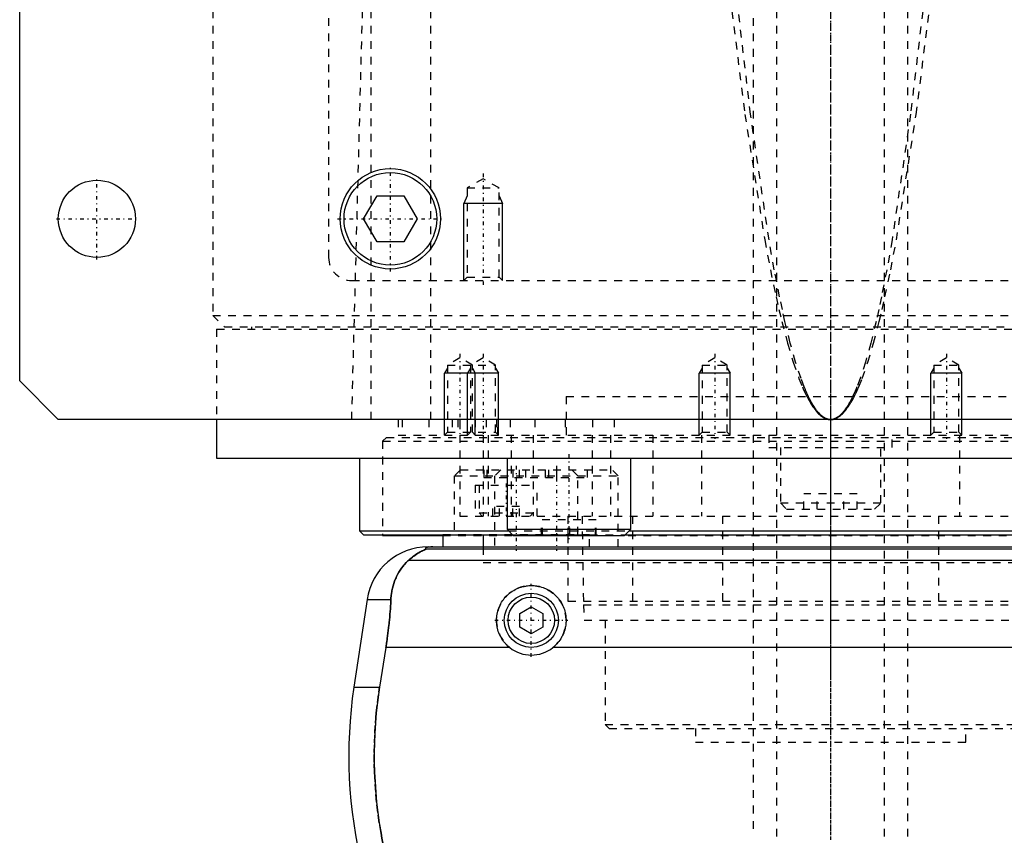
# Model space of a CAD drawing. Extents: x -105 to 105, y -97 to 359.
# Tile 3 of 9: x -105 to 23, y -37 to 68. Entities that reach past the tile are written whole.
import ezdxf

# ---------------------------------------------------------------- set-up
doc = ezdxf.new("R2010")
doc.units = 0
doc.linetypes.add('CENTER', pattern=[1.5, 0.45, -0.5, 0.05, -0.5])
doc.linetypes.add('DASHED', pattern=[2, 1, -1])
for name, color, linetype in [('AM_0', 7, 'CONTINUOUS'), ('AM_10', 7, 'CONTINUOUS'), ('AM_3', 7, 'DASHED'), ('AM_7', 7, 'CENTER')]:
    doc.layers.add(name, color=color, linetype=linetype)

msp = doc.modelspace()

# ---------------------------------------------------------------- linework, layer by layer
at = {"layer": 'AM_0', "color": 7, "linetype": 'CONTINUOUS'}
for p, q in [((-105, 21.5), (-105, 311.5)), ((-60.46, 42.5), (-58.73, 45.5)), ((-58.73, 45.5), (-55.27, 45.5)), ((-55.27, 45.5), (-53.54, 42.5)), ((-58.73, 39.5), (-60.46, 42.5)), ((-53.54, 42.5), (-55.27, 39.5)), ((-55.27, 39.5), (-58.73, 39.5)), ((-100, 16.5), (-105, 21.5)), ((100, 16.5), (-100, 16.5)), ((-79.5, 16.5), (-79.5, 11.5)), ((-79.5, 11.5), (79.5, 11.5)), ((-61, 11.5), (-61, 2.08)), ((-41.88, 11.5), (-41.88, 2.3)), ((-25.88, 2.3), (-25.88, 11.5)), ((-61, 2.08), (-60.5, 1.58)), ((-61, 2.08), (-41.66, 2.08)), ((-60.5, 1.58), (-41.16, 1.58)), ((-58, 1.58), (-58, 1.5)), ((-58, 1.5), (-50.22, 1.5)), ((-50.22, 1.58), (-50.22, 0)), ((-45, 1.58), (-45, 0)), ((-41.88, 2.3), (-41.08, 1.5)), ((-41.88, 2.3), (-25.88, 2.3)), ((-41.08, 1.5), (-26.68, 1.5)), ((-26.68, 1.5), (-25.88, 2.3)), ((-26.6, 1.58), (26.6, 1.58)), ((-26.1, 2.08), (26.1, 2.08)), ((-52.11, 0), (52.11, 0)), ((-52.38, -0.25), (52.38, -0.25)), ((-54.6, -1.69), (54.6, -1.69)), ((-60.02, -6.81), (-61.72, -18.16)), ((-60.02, -6.81), (-56.93, -6.81)), ((-40.25, -8.63), (-38.75, -7.77)), ((-40.25, -10.37), (-40.25, -8.63)), ((-38.75, -7.77), (-37.25, -8.63)), ((-37.25, -8.63), (-37.25, -10.37)), ((-38.75, -11.23), (-40.25, -10.37)), ((-37.25, -10.37), (-38.75, -11.23)), ((-57.58, -13.03), (-58.39, -18.16)), ((-41.54, -13.03), (-57.58, -13.03)), ((35.96, -13.03), (-35.96, -13.03)), ((-61.72, -18.16), (-58.39, -18.16))]:
    msp.add_line(p, q, dxfattribs=at)
for points in [[(-51.49, 0, 0), (-51.5, 0, 0), (-51.51, 0, 0), (-51.52, 0, 0), (-51.52, 0, 0), (-51.53, 0, 0), (-51.53, 0, 0), (-51.54, 0, 0), (-51.55, 0, 0), (-51.56, 0, 0), (-51.57, 0, 0), (-51.57, 0, 0), (-51.58, 0, 0), (-51.59, 0, 0), (-51.6, 0, 0), (-51.6, 0, 0), (-51.61, 0, 0), (-51.62, 0, 0), (-51.63, 0, 0), (-51.63, 0, 0), (-51.64, 0, 0), (-51.65, 0, 0), (-51.65, 0, 0), (-51.66, 0, 0), (-51.67, 0, 0), (-51.67, 0, 0), (-51.68, 0, 0), (-51.68, 0, 0), (-51.69, 0, 0), (-51.7, 0, 0), (-51.7, 0, 0), (-51.71, 0, 0), (-51.72, 0, 0), (-51.72, 0, 0), (-51.73, 0, 0), (-51.73, 0, 0), (-51.74, 0, 0), (-51.75, 0, 0), (-51.76, 0, 0), (-51.76, -0.01, 0), (-51.77, -0.01, 0), (-51.77, -0.01, 0), (-51.78, -0.01, 0), (-51.78, -0.01, 0), (-51.79, -0.01, 0), (-51.8, -0.01, 0), (-51.8, -0.01, 0), (-51.81, -0.01, 0), (-51.81, -0.01, 0), (-51.82, -0.01, 0), (-51.82, -0.01, 0), (-51.84, -0.01, 0), (-51.87, -0.01, 0), (-51.89, -0.01, 0), (-51.91, -0.01, 0), (-51.93, -0.01, 0), (-51.96, -0.02, 0), (-51.99, -0.02, 0), (-52.01, -0.02, 0), (-52.04, -0.02, 0), (-52.05, -0.03, 0), (-52.06, -0.03, 0), (-52.08, -0.03, 0), (-52.1, -0.03, 0), (-52.1, -0.03, 0), (-52.11, -0.03, 0), (-52.13, -0.04, 0), (-52.15, -0.04, 0), (-52.15, -0.04, 0), (-52.16, -0.04, 0), (-52.17, -0.04, 0), (-52.19, -0.04, 0), (-52.23, -0.05, 0), (-52.3, -0.07, 0), (-52.35, -0.08, 0), (-52.39, -0.1, 0), (-52.41, -0.11, 0), (-52.42, -0.12, 0), (-52.43, -0.13, 0), (-52.45, -0.14, 0), (-52.45, -0.16, 0), (-52.45, -0.17, 0), (-52.45, -0.19, 0), (-52.44, -0.2, 0), (-52.44, -0.21, 0), (-52.43, -0.22, 0), (-52.41, -0.23, 0), (-52.39, -0.25, 0), (-52.38, -0.25, 0)], [(-52.38, -0.25, 0), (-52.38, -0.25, 0), (-52.38, -0.26, 0), (-52.38, -0.26, 0), (-52.38, -0.26, 0), (-52.38, -0.26, 0), (-52.38, -0.26, 0), (-52.38, -0.27, 0), (-52.38, -0.27, 0), (-52.38, -0.27, 0), (-52.39, -0.27, 0), (-52.39, -0.28, 0), (-52.39, -0.28, 0), (-52.4, -0.28, 0), (-52.41, -0.28, 0), (-52.41, -0.29, 0), (-52.42, -0.29, 0), (-52.43, -0.3, 0), (-52.43, -0.3, 0), (-52.44, -0.3, 0), (-52.45, -0.31, 0), (-52.46, -0.31, 0), (-52.46, -0.31, 0), (-52.47, -0.32, 0), (-52.48, -0.32, 0), (-52.49, -0.33, 0), (-52.5, -0.33, 0), (-52.5, -0.33, 0), (-52.51, -0.34, 0), (-52.53, -0.34, 0), (-52.54, -0.35, 0), (-52.55, -0.35, 0), (-52.57, -0.36, 0), (-52.57, -0.36, 0), (-52.58, -0.37, 0), (-52.6, -0.37, 0), (-52.61, -0.38, 0), (-52.66, -0.4, 0), (-52.76, -0.45, 0), (-52.88, -0.51, 0), (-53, -0.57, 0), (-53.06, -0.6, 0), (-53.13, -0.64, 0), (-53.27, -0.72, 0), (-53.43, -0.81, 0), (-53.59, -0.91, 0), (-53.76, -1.02, 0), (-53.94, -1.15, 0), (-54.03, -1.21, 0), (-54.12, -1.29, 0), (-54.31, -1.44, 0), (-54.5, -1.6, 0), (-54.6, -1.69, 0)], [(-54.6, -1.69, 0), (-54.72, -1.8, 0), (-54.94, -2.02, 0), (-55.16, -2.25, 0), (-55.26, -2.37, 0), (-55.36, -2.49, 0), (-55.55, -2.74, 0), (-55.73, -3, 0), (-55.9, -3.27, 0), (-56.06, -3.55, 0), (-56.2, -3.83, 0), (-56.27, -3.98, 0), (-56.33, -4.12, 0), (-56.45, -4.42, 0), (-56.55, -4.72, 0), (-56.65, -5.03, 0), (-56.73, -5.34, 0), (-56.8, -5.66, 0), (-56.82, -5.83, 0), (-56.85, -5.99, 0), (-56.89, -6.32, 0), (-56.92, -6.65, 0), (-56.93, -6.81, 0)], [(-41.54, -13.03, 0), (-41.62, -12.97, 0), (-41.77, -12.83, 0), (-41.92, -12.69, 0), (-41.99, -12.62, 0), (-42.06, -12.55, 0), (-42.2, -12.39, 0), (-42.33, -12.23, 0), (-42.45, -12.06, 0), (-42.57, -11.89, 0), (-42.67, -11.7, 0), (-42.72, -11.61, 0), (-42.77, -11.52, 0), (-42.86, -11.32, 0), (-42.95, -11.13, 0), (-43.02, -10.93, 0), (-43.08, -10.73, 0), (-43.13, -10.52, 0), (-43.15, -10.42, 0), (-43.18, -10.32, 0), (-43.21, -10.11, 0), (-43.23, -9.91, 0), (-43.24, -9.81, 0), (-43.25, -9.71, 0), (-43.25, -9.51, 0), (-43.25, -9.31, 0), (-43.24, -9.21, 0), (-43.23, -9.11, 0), (-43.21, -8.91, 0), (-43.18, -8.7, 0), (-43.14, -8.5, 0), (-43.09, -8.3, 0), (-43.03, -8.1, 0), (-42.99, -8.01, 0), (-42.96, -7.91, 0), (-42.88, -7.72, 0), (-42.8, -7.53, 0), (-42.7, -7.34, 0), (-42.6, -7.17, 0), (-42.49, -6.99, 0), (-42.43, -6.91, 0), (-42.37, -6.83, 0), (-42.25, -6.67, 0), (-42.12, -6.52, 0), (-41.98, -6.37, 0), (-41.84, -6.23, 0), (-41.7, -6.1, 0), (-41.62, -6.03, 0), (-41.54, -5.97, 0), (-41.38, -5.85, 0), (-41.21, -5.73, 0), (-41.03, -5.62, 0), (-40.85, -5.52, 0), (-40.67, -5.43, 0), (-40.57, -5.38, 0), (-40.47, -5.34, 0), (-40.28, -5.27, 0), (-40.08, -5.2, 0), (-39.87, -5.14, 0), (-39.67, -5.1, 0), (-39.46, -5.06, 0), (-39.36, -5.04, 0), (-39.26, -5.03, 0), (-39.05, -5.01, 0), (-38.85, -5, 0), (-38.75, -5, 0), (-38.65, -5, 0), (-38.45, -5.01, 0), (-38.24, -5.03, 0), (-38.14, -5.04, 0), (-38.04, -5.06, 0), (-37.83, -5.1, 0), (-37.63, -5.14, 0), (-37.42, -5.2, 0), (-37.22, -5.27, 0), (-37.03, -5.34, 0), (-36.93, -5.38, 0), (-36.83, -5.43, 0), (-36.65, -5.52, 0), (-36.47, -5.62, 0), (-36.29, -5.73, 0), (-36.12, -5.85, 0), (-35.96, -5.97, 0), (-35.88, -6.03, 0), (-35.8, -6.1, 0), (-35.66, -6.23, 0), (-35.52, -6.37, 0), (-35.38, -6.52, 0), (-35.25, -6.67, 0), (-35.13, -6.83, 0), (-35.07, -6.91, 0), (-35.01, -6.99, 0), (-34.9, -7.17, 0), (-34.8, -7.34, 0), (-34.7, -7.53, 0), (-34.62, -7.72, 0), (-34.54, -7.91, 0), (-34.51, -8.01, 0), (-34.47, -8.1, 0), (-34.41, -8.3, 0), (-34.36, -8.5, 0), (-34.32, -8.7, 0), (-34.29, -8.91, 0), (-34.27, -9.11, 0), (-34.26, -9.21, 0), (-34.25, -9.31, 0), (-34.25, -9.51, 0), (-34.25, -9.71, 0), (-34.26, -9.81, 0), (-34.27, -9.91, 0), (-34.29, -10.11, 0), (-34.32, -10.32, 0), (-34.35, -10.42, 0), (-34.37, -10.52, 0), (-34.42, -10.73, 0), (-34.48, -10.93, 0), (-34.55, -11.13, 0), (-34.64, -11.32, 0), (-34.73, -11.52, 0), (-34.78, -11.61, 0), (-34.83, -11.7, 0), (-34.93, -11.89, 0), (-35.05, -12.06, 0), (-35.17, -12.23, 0), (-35.3, -12.39, 0), (-35.44, -12.55, 0), (-35.51, -12.62, 0), (-35.58, -12.69, 0), (-35.73, -12.83, 0), (-35.88, -12.97, 0), (-35.96, -13.03, 0)], [(-56.93, -6.81, 0), (-56.94, -6.99, 0), (-56.96, -7.33, 0), (-56.98, -7.68, 0), (-56.99, -7.85, 0), (-57, -8.03, 0), (-57.03, -8.37, 0), (-57.06, -8.72, 0), (-57.09, -9.07, 0), (-57.12, -9.42, 0), (-57.15, -9.77, 0), (-57.17, -9.94, 0), (-57.19, -10.12, 0), (-57.23, -10.46, 0), (-57.27, -10.81, 0), (-57.31, -11.15, 0), (-57.36, -11.5, 0), (-57.4, -11.84, 0), (-57.43, -12.01, 0), (-57.45, -12.18, 0), (-57.5, -12.52, 0), (-57.55, -12.86, 0), (-57.58, -13.03, 0)], [(-58.39, -18.16, 0), (-58.5, -18.82, 0), (-58.67, -20.16, 0), (-58.82, -21.48, 0), (-58.88, -22.14, 0), (-58.94, -22.8, 0), (-59.02, -24.1, 0), (-59.07, -25.38, 0), (-59.09, -26.64, 0), (-59.09, -27.88, 0), (-59.06, -29.15, 0), (-59.03, -29.79, 0), (-58.99, -30.44, 0), (-58.9, -31.75, 0), (-58.78, -33.07, 0), (-58.62, -34.4, 0), (-58.43, -35.73, 0), (-58.21, -37.05, 0), (-58.09, -37.72, 0), (-57.96, -38.38, 0), (-57.68, -39.69, 0), (-57.37, -40.98, 0), (-57.2, -41.62, 0)]]:
    msp.add_polyline3d(points, dxfattribs=at)
for centre, radius in [((-57, 42.5), 6.5), ((-57, 42.5), 6), ((-95, 42.5), 5), ((-38.75, -9.5), 3.5), ((-38.75, -9.5), 3)]:
    msp.add_circle(centre, radius, dxfattribs=at)
for centre, radius, start, end in [((-52.11, -8), 8, 90, 171.467), ((-38.75, -9.5), 4.5, 231.7104, 308.2896), ((-2.39, -27.06), 60, 171.467, 194.0378)]:
    msp.add_arc(centre, radius, start, end, dxfattribs=at)
at = {"layer": 'AM_10', "color": 7, "linetype": 'CONTINUOUS'}
for p, q in [((-47.07, 45.5), (-47.5, 44.5)), ((-42.93, 45.5), (-42.5, 44.5)), ((-42.5, 44.5), (-47.5, 44.5)), ((-47.5, 34.5), (-47.5, 44.5)), ((-42.5, 34.5), (-42.5, 44.5)), ((-49.62, 23.16), (-50, 22.5)), ((-46.62, 23.16), (-47, 22.5)), ((-46.38, 23.16), (-46, 22.5)), ((-43.38, 23.16), (-43, 22.5)), ((-16.62, 23.16), (-17, 22.5)), ((-13.38, 23.16), (-13, 22.5)), ((13.38, 23.16), (13, 22.5)), ((16.62, 23.16), (17, 22.5)), ((-50, 14.5), (-50, 22.5)), ((-43, 22.5), (-50, 22.5)), ((-47, 14.5), (-47, 22.5)), ((-46, 14.5), (-46, 22.5)), ((-43, 14.5), (-43, 22.5)), ((-13, 22.5), (-17, 22.5)), ((-17, 14.5), (-17, 22.5)), ((-13, 14.5), (-13, 22.5)), ((17, 22.5), (13, 22.5)), ((13, 14.5), (13, 22.5)), ((17, 14.5), (17, 22.5))]:
    msp.add_line(p, q, dxfattribs=at)
at = {"layer": 'AM_3', "color": 6, "linetype": 'DASHED'}
for p, q in [((-7, 307.5), (-7, -77.5)), ((7, -77.5), (7, 307.5)), ((-10, 296.5), (-10, -37.5)), ((10, -37.5), (10, 296.5)), ((-65, 292.5), (-65, 37.5)), ((-80, 291.5), (-80, 30)), ((-51.74, 16.5), (-51.74, 77.05)), ((-59.5, 16.5), (-59.5, 75.49)), ((-62, 16.5), (-60.5, 73.35)), ((-45, 47.69), (-47.07, 46.5)), ((-42.93, 46.5), (-45, 47.69)), ((-47.07, 46.5), (-47.07, 34.93)), ((-47.07, 46.5), (-42.93, 46.5)), ((-42.93, 34.93), (-42.93, 46.5)), ((-62, 34.5), (62, 34.5)), ((-47.07, 34.93), (-47.5, 34.5)), ((-47.07, 34.93), (-42.93, 34.93)), ((-42.5, 34.5), (-42.93, 34.93)), ((-80, 30), (-78.5, 28.5)), ((-80, 30), (80, 30)), ((-79.5, 28.2), (-79.5, 16.5)), ((-79.5, 28.2), (79.5, 28.2)), ((-78.5, 28.5), (78.5, 28.5)), ((-75, 28.5), (-75, 28.2)), ((-48, 24.5), (-49.62, 23.56)), ((-46.38, 23.56), (-48, 24.5)), ((-45, 24.5), (-46.62, 23.56)), ((-43.38, 23.56), (-45, 24.5)), ((-15, 24.5), (-16.62, 23.56)), ((-13.38, 23.56), (-15, 24.5)), ((15, 24.5), (13.38, 23.56)), ((16.62, 23.56), (15, 24.5)), ((-49.62, 23.56), (-49.62, 14.88)), ((-49.62, 23.56), (-43.38, 23.56)), ((-46.62, 23.56), (-46.62, 14.88)), ((-46.38, 14.88), (-46.38, 23.56)), ((-43.38, 14.88), (-43.38, 23.56)), ((-16.62, 23.56), (-16.62, 14.88)), ((-16.62, 23.56), (-13.38, 23.56)), ((-13.38, 14.88), (-13.38, 23.56)), ((13.38, 23.56), (13.38, 14.88)), ((13.38, 23.56), (16.62, 23.56)), ((16.62, 14.88), (16.62, 23.56)), ((-34.25, 19.5), (34.25, 19.5)), ((-34.25, 19.5), (-34.25, 14.2)), ((-34.25, 19.5), (0, 19.5)), ((-56, 16.5), (-56, 14.5)), ((-55.47, 16.5), (-55.47, 14.5)), ((-52, 16.5), (-52, 14.5)), ((-49, 16.5), (-49, 14.5)), ((-48.25, 16.5), (-48.25, 14.5)), ((-48, 16.5), (-48, 4)), ((-46, 16.5), (-46, 14.5)), ((-44.59, 16.5), (-44.59, 14.5)), ((-43.24, 16.5), (-43.24, 14.5)), ((-43.09, 14.5), (-43.09, 16.5)), ((-41.5, 16.5), (-41.5, 14.5)), ((-38.29, 16.5), (-38.29, 14.5)), ((-34.38, 16.5), (-34.38, 14.5)), ((-30.84, 16.5), (-30.84, 14.5)), ((-28, 16.5), (-28, 14.5)), ((-57.5, 14.2), (-58, 13.7)), ((-57.5, 14.2), (57.5, 14.2)), ((-56, 14.5), (56, 14.5)), ((-49.62, 14.88), (-50, 14.5)), ((-49.62, 14.88), (-43.38, 14.88)), ((-46.62, 14.88), (-47, 14.5)), ((-46, 14.5), (-46.38, 14.88)), ((-45, 14.5), (-45, 4)), ((-44.34, 14.5), (-44.34, 4)), ((-43, 14.5), (-43.38, 14.88)), ((-41.36, 14.5), (-41.36, 4)), ((-38.5, 14.5), (-38.5, 4)), ((-30.85, 14.5), (-30.85, 4)), ((-28.48, 14.5), (-28.48, 4)), ((-23, 14.5), (-23, 4)), ((-16.62, 14.88), (-17, 14.5)), ((-16.7, 14.5), (-16.7, 4)), ((-16.62, 14.88), (-13.38, 14.88)), ((-13, 14.5), (-13.38, 14.88)), ((-8, 14.5), (-8, 12.9)), ((0, 14.5), (0, 4)), ((8, 12.9), (8, 14.5)), ((13.38, 14.88), (13, 14.5)), ((13.38, 14.88), (16.62, 14.88)), ((17, 14.5), (16.62, 14.88)), ((16.7, 14.5), (16.7, 4)), ((-58, 13.7), (-58, 1.58)), ((-58, 13.7), (58, 13.7)), ((-8, 12.9), (8, 12.9)), ((-6.5, 12.9), (-6.5, 5.7)), ((6.5, 5.7), (6.5, 12.9)), ((-47.92, 10), (-48.72, 9.2)), ((-48.72, 9.2), (-48.72, 1.6)), ((-48.72, 9.2), (-27.5, 9.2)), ((-47.92, 10), (-28.3, 10)), ((-44.91, 10), (-44.91, 9)), ((-44.91, 9), (-31.5, 9)), ((-44.51, 10), (-44.51, 9)), ((-42.7, 10), (-43.5, 9.2)), ((-43.5, 9.2), (-43.5, 0)), ((-41.13, 10), (-41.13, 9)), ((-40.32, 10), (-40.32, 9)), ((-39.5, 10), (-39.5, 9)), ((-36.94, 10), (-36.94, 9)), ((-36.54, 10), (-36.54, 9)), ((-35.5, 10), (-35.5, 9)), ((-32.72, 9.2), (-33.52, 10)), ((-32.72, 1.6), (-32.72, 9.2)), ((-31.5, 10), (-31.5, 9)), ((-27.5, 9.2), (-28.3, 10)), ((-27.5, 0), (-27.5, 9.2)), ((-46, 8), (-46, 4)), ((-46, 8), (-38, 8)), ((-45.5, 8), (-45.5, 4.4)), ((-38, 4), (-38, 8)), ((-3.46, 4.9), (-3.46, 6.9)), ((3.46, 6.9), (-3.46, 6.9)), ((-1.73, 4.9), (-1.73, 6.9)), ((1.73, 4.9), (1.73, 6.9)), ((3.46, 4.9), (3.46, 6.9)), ((-43.73, 4), (-43.73, 5.25)), ((-40.27, 5.25), (-43.73, 5.25)), ((-42.87, 4), (-42.87, 5.25)), ((-41.13, 4), (-41.13, 5.25)), ((-40.27, 4), (-40.27, 5.25)), ((-6.5, 5.7), (-5.7, 4.9)), ((-6.5, 5.7), (6.5, 5.7)), ((5.7, 4.9), (6.5, 5.7)), ((-48, 4), (48, 4)), ((-45.5, 4.4), (-45.1, 4)), ((-45.5, 4.4), (-38.5, 4.4)), ((-38.9, 4), (-38.5, 4.4)), ((-34, 4), (-34, -7)), ((-32.18, 4), (-32, -7.5)), ((-25.65, 4), (-25.65, -7)), ((-13.98, 4), (-13.98, -7)), ((-5.7, 4.9), (5.7, 4.9)), ((13.98, 4), (13.98, -7)), ((-37.43, 1.5), (-37.43, 3.5)), ((-30.33, 3.5), (-37.43, 3.5)), ((-37.32, 1.5), (-37.32, 3.5)), ((-33.98, 1.5), (-33.98, 3.5)), ((-33.77, 1.5), (-33.77, 3.5)), ((-30.43, 1.5), (-30.43, 3.5)), ((-30.33, 1.5), (-30.33, 3.5)), ((-50.22, 1.6), (-50.22, 1.58)), ((-50.22, 1.6), (-31.22, 1.6)), ((-50.22, 1.5), (50.22, 1.5)), ((-41.66, 2.08), (-26.1, 2.08)), ((-41.16, 1.58), (-26.6, 1.58)), ((-34, 1.5), (-34, 0)), ((-31.22, 0), (-31.22, 1.6)), ((-45, 0), (-45, -2)), ((-45, -2), (45, -2)), ((-45, -2), (45, -2)), ((-34, -7), (34, -7)), ((-32, -7.5), (-31.9, -9.5)), ((-32, -7.5), (32, -7.5)), ((-31.9, -9.5), (31.9, -9.5)), ((-29.18, -9.5), (-29.18, -23)), ((-29.18, -23), (-28.68, -23.5)), ((-29.18, -23), (29.18, -23)), ((-28.68, -23.5), (28.68, -23.5)), ((-17.5, -23.5), (-17.5, -25.3)), ((17.5, -25.3), (17.5, -23.5)), ((-17.5, -25.3), (17.5, -25.3))]:
    msp.add_line(p, q, dxfattribs=at)
for points in [[(-13.28, 73.35, 0), (-11.09, 56.03, 0), (-8.52, 39.76, 0), (-7.79, 35.9, 0), (-7.05, 32.38, 0), (-6.68, 30.76, 0), (-6.31, 29.22, 0), (-5.57, 26.4, 0), (-4.83, 23.94, 0), (-4.09, 21.83, 0), (-3.65, 20.76, 0), (-3.53, 20.47, 0), (-3.41, 20.2, 0), (-3.35, 20.07, 0), (-3.28, 19.94, 0), (-3.16, 19.68, 0), (-3.04, 19.44, 0), (-2.91, 19.2, 0), (-2.79, 18.98, 0), (-2.66, 18.76, 0), (-2.6, 18.66, 0), (-2.54, 18.56, 0), (-2.42, 18.36, 0), (-2.29, 18.17, 0), (-2.23, 18.09, 0), (-2.17, 18, 0), (-2.05, 17.83, 0), (-1.92, 17.68, 0), (-1.86, 17.6, 0), (-1.8, 17.53, 0), (-1.67, 17.39, 0), (-1.55, 17.26, 0), (-1.43, 17.15, 0), (-1.3, 17.04, 0), (-1.18, 16.94, 0), (-1.12, 16.9, 0), (-1.05, 16.85, 0), (-0.93, 16.78, 0), (-0.81, 16.71, 0), (-0.68, 16.65, 0), (-0.56, 16.6, 0), (-0.49, 16.58, 0), (-0.46, 16.57, 0), (-0.44, 16.56, 0), (-0.43, 16.56, 0), (-0.42, 16.56, 0), (-0.4, 16.55, 0), (-0.38, 16.55, 0), (-0.37, 16.54, 0), (-0.36, 16.54, 0), (-0.34, 16.54, 0), (-0.32, 16.53, 0), (-0.31, 16.53, 0), (-0.3, 16.53, 0), (-0.28, 16.52, 0), (-0.26, 16.52, 0), (-0.24, 16.52, 0), (-0.22, 16.51, 0), (-0.2, 16.51, 0), (-0.19, 16.51, 0), (-0.18, 16.51, 0), (-0.15, 16.51, 0), (-0.13, 16.51, 0), (-0.11, 16.5, 0), (-0.09, 16.5, 0), (-0.07, 16.5, 0), (-0.06, 16.5, 0), (-0.05, 16.5, 0), (-0.03, 16.5, 0), (-0.01, 16.5, 0), (0, 16.5, 0)], [(0, 16.5, 0), (-0.01, 16.5, 0), (-0.03, 16.5, 0), (-0.05, 16.5, 0), (-0.06, 16.5, 0), (-0.07, 16.5, 0), (-0.09, 16.5, 0), (-0.11, 16.5, 0), (-0.13, 16.51, 0), (-0.14, 16.51, 0), (-0.16, 16.51, 0), (-0.17, 16.51, 0), (-0.18, 16.51, 0), (-0.2, 16.51, 0), (-0.22, 16.52, 0), (-0.24, 16.52, 0), (-0.26, 16.52, 0), (-0.28, 16.53, 0), (-0.29, 16.53, 0), (-0.3, 16.53, 0), (-0.32, 16.54, 0), (-0.34, 16.54, 0), (-0.35, 16.54, 0), (-0.36, 16.55, 0), (-0.38, 16.55, 0), (-0.4, 16.56, 0), (-0.41, 16.56, 0), (-0.42, 16.56, 0), (-0.43, 16.57, 0), (-0.45, 16.58, 0), (-0.47, 16.58, 0), (-0.49, 16.59, 0), (-0.51, 16.6, 0), (-0.52, 16.6, 0), (-0.53, 16.6, 0), (-0.55, 16.61, 0), (-0.57, 16.62, 0), (-0.59, 16.63, 0), (-0.61, 16.63, 0), (-0.63, 16.64, 0), (-0.64, 16.65, 0), (-0.65, 16.65, 0), (-0.67, 16.66, 0), (-0.69, 16.67, 0), (-0.75, 16.71, 0), (-0.87, 16.78, 0), (-0.99, 16.85, 0), (-1.04, 16.9, 0), (-1.1, 16.94, 0), (-1.22, 17.04, 0), (-1.33, 17.15, 0), (-1.45, 17.27, 0), (-1.56, 17.39, 0), (-1.68, 17.53, 0), (-1.74, 17.6, 0), (-1.8, 17.68, 0), (-1.91, 17.83, 0), (-2.03, 18, 0), (-2.09, 18.09, 0), (-2.14, 18.18, 0), (-2.26, 18.36, 0), (-2.38, 18.56, 0), (-2.43, 18.66, 0), (-2.49, 18.76, 0), (-2.61, 18.98, 0), (-2.72, 19.2, 0), (-2.84, 19.44, 0), (-2.95, 19.68, 0), (-3.07, 19.94, 0), (-3.13, 20.07, 0), (-3.19, 20.2, 0), (-3.3, 20.48, 0), (-3.42, 20.76, 0), (-3.82, 21.83, 0), (-4.52, 23.94, 0), (-5.21, 26.41, 0), (-5.9, 29.22, 0), (-6.24, 30.76, 0), (-6.59, 32.39, 0), (-7.28, 35.91, 0), (-7.97, 39.77, 0), (-10.36, 56.04, 0), (-12.4, 73.35, 0)], [(0, 16.5, 0), (0.01, 16.5, 0), (0.03, 16.5, 0), (0.05, 16.5, 0), (0.06, 16.5, 0), (0.07, 16.5, 0), (0.09, 16.5, 0), (0.11, 16.5, 0), (0.13, 16.51, 0), (0.15, 16.51, 0), (0.18, 16.51, 0), (0.19, 16.51, 0), (0.2, 16.51, 0), (0.22, 16.51, 0), (0.24, 16.52, 0), (0.26, 16.52, 0), (0.28, 16.52, 0), (0.3, 16.53, 0), (0.31, 16.53, 0), (0.32, 16.53, 0), (0.34, 16.54, 0), (0.36, 16.54, 0), (0.37, 16.54, 0), (0.38, 16.55, 0), (0.4, 16.55, 0), (0.42, 16.56, 0), (0.43, 16.56, 0), (0.44, 16.56, 0), (0.46, 16.57, 0), (0.49, 16.58, 0), (0.51, 16.58, 0), (0.53, 16.59, 0), (0.55, 16.6, 0), (0.56, 16.6, 0), (0.57, 16.6, 0), (0.59, 16.61, 0), (0.61, 16.62, 0), (0.68, 16.65, 0), (0.81, 16.71, 0), (0.93, 16.78, 0), (1.05, 16.85, 0), (1.12, 16.9, 0), (1.18, 16.94, 0), (1.3, 17.04, 0), (1.43, 17.15, 0), (1.55, 17.26, 0), (1.67, 17.39, 0), (1.8, 17.53, 0), (1.86, 17.6, 0), (1.92, 17.68, 0), (2.05, 17.83, 0), (2.17, 18, 0), (2.23, 18.09, 0), (2.29, 18.17, 0), (2.42, 18.36, 0), (2.54, 18.56, 0), (2.6, 18.66, 0), (2.66, 18.76, 0), (2.79, 18.98, 0), (2.91, 19.2, 0), (3.04, 19.44, 0), (3.16, 19.68, 0), (3.28, 19.94, 0), (3.35, 20.07, 0), (3.41, 20.2, 0), (3.53, 20.47, 0), (3.65, 20.76, 0), (4.09, 21.83, 0), (4.83, 23.94, 0), (5.57, 26.4, 0), (6.31, 29.22, 0), (6.68, 30.76, 0), (7.05, 32.38, 0), (7.79, 35.9, 0), (8.52, 39.76, 0), (11.09, 56.03, 0), (13.28, 73.35, 0)], [(12.4, 73.35, 0), (10.36, 56.04, 0), (7.97, 39.77, 0), (7.28, 35.91, 0), (6.59, 32.39, 0), (6.24, 30.76, 0), (5.9, 29.22, 0), (5.21, 26.41, 0), (4.52, 23.94, 0), (3.82, 21.83, 0), (3.42, 20.76, 0), (3.3, 20.48, 0), (3.19, 20.2, 0), (3.13, 20.07, 0), (3.07, 19.94, 0), (2.95, 19.68, 0), (2.84, 19.44, 0), (2.72, 19.2, 0), (2.61, 18.98, 0), (2.49, 18.76, 0), (2.43, 18.66, 0), (2.38, 18.56, 0), (2.26, 18.36, 0), (2.14, 18.18, 0), (2.09, 18.09, 0), (2.03, 18, 0), (1.91, 17.83, 0), (1.8, 17.68, 0), (1.74, 17.6, 0), (1.68, 17.53, 0), (1.56, 17.39, 0), (1.45, 17.27, 0), (1.33, 17.15, 0), (1.22, 17.04, 0), (1.1, 16.94, 0), (1.04, 16.9, 0), (0.99, 16.85, 0), (0.87, 16.78, 0), (0.75, 16.71, 0), (0.64, 16.65, 0), (0.57, 16.62, 0), (0.55, 16.61, 0), (0.53, 16.6, 0), (0.52, 16.6, 0), (0.51, 16.6, 0), (0.49, 16.59, 0), (0.47, 16.58, 0), (0.45, 16.58, 0), (0.43, 16.57, 0), (0.42, 16.56, 0), (0.41, 16.56, 0), (0.4, 16.56, 0), (0.38, 16.55, 0), (0.36, 16.55, 0), (0.35, 16.54, 0), (0.34, 16.54, 0), (0.32, 16.54, 0), (0.3, 16.53, 0), (0.29, 16.53, 0), (0.28, 16.53, 0), (0.26, 16.52, 0), (0.24, 16.52, 0), (0.22, 16.52, 0), (0.2, 16.51, 0), (0.18, 16.51, 0), (0.17, 16.51, 0), (0.16, 16.51, 0), (0.14, 16.51, 0), (0.13, 16.51, 0), (0.11, 16.5, 0), (0.09, 16.5, 0), (0.07, 16.5, 0), (0.06, 16.5, 0), (0.05, 16.5, 0), (0.03, 16.5, 0), (0.01, 16.5, 0), (0, 16.5, 0)], [(-54.6, -1.69, 0), (-54.51, -1.61, 0), (-54.32, -1.45, 0), (-54.14, -1.31, 0), (-54.06, -1.24, 0), (-53.97, -1.17, 0), (-53.8, -1.05, 0), (-53.63, -0.94, 0), (-53.48, -0.84, 0), (-53.33, -0.75, 0), (-53.18, -0.67, 0), (-53.12, -0.63, 0), (-53.05, -0.59, 0), (-52.93, -0.53, 0), (-52.81, -0.48, 0), (-52.7, -0.42, 0), (-52.64, -0.4, 0), (-52.63, -0.39, 0), (-52.61, -0.38, 0), (-52.6, -0.38, 0), (-52.6, -0.37, 0), (-52.58, -0.37, 0), (-52.57, -0.36, 0), (-52.55, -0.35, 0), (-52.54, -0.35, 0), (-52.52, -0.34, 0), (-52.52, -0.34, 0), (-52.51, -0.33, 0), (-52.5, -0.33, 0), (-52.48, -0.32, 0), (-52.48, -0.32, 0), (-52.47, -0.32, 0), (-52.46, -0.31, 0), (-52.45, -0.31, 0), (-52.44, -0.3, 0), (-52.44, -0.3, 0), (-52.43, -0.3, 0), (-52.42, -0.29, 0), (-52.41, -0.29, 0), (-52.4, -0.28, 0), (-52.4, -0.28, 0), (-52.39, -0.28, 0), (-52.39, -0.28, 0), (-52.39, -0.27, 0), (-52.38, -0.27, 0), (-52.38, -0.27, 0), (-52.38, -0.26, 0), (-52.38, -0.26, 0), (-52.38, -0.26, 0), (-52.38, -0.26, 0), (-52.38, -0.26, 0), (-52.38, -0.25, 0), (-52.38, -0.25, 0)], [(-56.93, -6.81, 0), (-56.92, -6.65, 0), (-56.89, -6.32, 0), (-56.85, -5.99, 0), (-56.82, -5.83, 0), (-56.8, -5.66, 0), (-56.73, -5.34, 0), (-56.65, -5.03, 0), (-56.55, -4.72, 0), (-56.45, -4.42, 0), (-56.33, -4.12, 0), (-56.27, -3.97, 0), (-56.2, -3.83, 0), (-56.06, -3.55, 0), (-55.9, -3.27, 0), (-55.73, -3, 0), (-55.55, -2.74, 0), (-55.36, -2.49, 0), (-55.26, -2.37, 0), (-55.16, -2.25, 0), (-54.94, -2.02, 0), (-54.72, -1.8, 0), (-54.6, -1.69, 0)], [(-57.58, -13.03, 0), (-57.55, -12.86, 0), (-57.5, -12.52, 0), (-57.45, -12.18, 0), (-57.43, -12.01, 0), (-57.4, -11.84, 0), (-57.36, -11.5, 0), (-57.31, -11.15, 0), (-57.27, -10.81, 0), (-57.23, -10.46, 0), (-57.19, -10.12, 0), (-57.17, -9.94, 0), (-57.15, -9.77, 0), (-57.12, -9.42, 0), (-57.09, -9.07, 0), (-57.06, -8.72, 0), (-57.03, -8.37, 0), (-57, -8.03, 0), (-56.99, -7.85, 0), (-56.98, -7.68, 0), (-56.96, -7.33, 0), (-56.94, -6.99, 0), (-56.93, -6.81, 0)], [(-57.2, -41.62, 0), (-57.37, -40.98, 0), (-57.68, -39.69, 0), (-57.96, -38.38, 0), (-58.09, -37.72, 0), (-58.21, -37.05, 0), (-58.43, -35.73, 0), (-58.62, -34.4, 0), (-58.78, -33.07, 0), (-58.9, -31.75, 0), (-58.99, -30.44, 0), (-59.03, -29.79, 0), (-59.06, -29.15, 0), (-59.09, -27.88, 0), (-59.09, -26.64, 0), (-59.07, -25.38, 0), (-59.02, -24.1, 0), (-58.94, -22.8, 0), (-58.88, -22.14, 0), (-58.82, -21.48, 0), (-58.67, -20.16, 0), (-58.5, -18.82, 0), (-58.39, -18.16, 0)]]:
    msp.add_polyline3d(points, dxfattribs=at)
for centre, radius, start, end in [((-62, 37.5), 3, 180, 270), ((-38.75, -9.5), 4.5, 308.2896, 231.7104)]:
    msp.add_arc(centre, radius, start, end, dxfattribs=at)
at = {"layer": 'AM_7', "color": 4, "linetype": 'CENTER'}
for p, q in [((0, 334.05), (0, -16.93)), ((0, 326.75), (0, -96.75)), ((0, 242.7), (0, -37.19)), ((-57, 35.67), (-57, 49.33)), ((-95, 37.25), (-95, 47.75)), ((-45, 48.35), (-45, 33.84)), ((-100.25, 42.5), (-89.75, 42.5)), ((-63.83, 42.5), (-50.17, 42.5)), ((-48, 25), (-48, 14)), ((-45, 25), (-45, 14)), ((-15, 25), (-15, 14)), ((15, 25), (15, 14)), ((0, 20.48), (0, -81.35)), ((-33.88, 12), (-33.88, 1)), ((-40.72, 10.5), (-40.72, -0.5)), ((-35.5, 10.5), (-35.5, -0.5)), ((-42, 8.2), (-42, 3.8)), ((-38.75, -14.22), (-38.75, -4.77)), ((-43.48, -9.5), (-34.02, -9.5))]:
    msp.add_line(p, q, dxfattribs=at)

doc.saveas('drawing.dxf')
